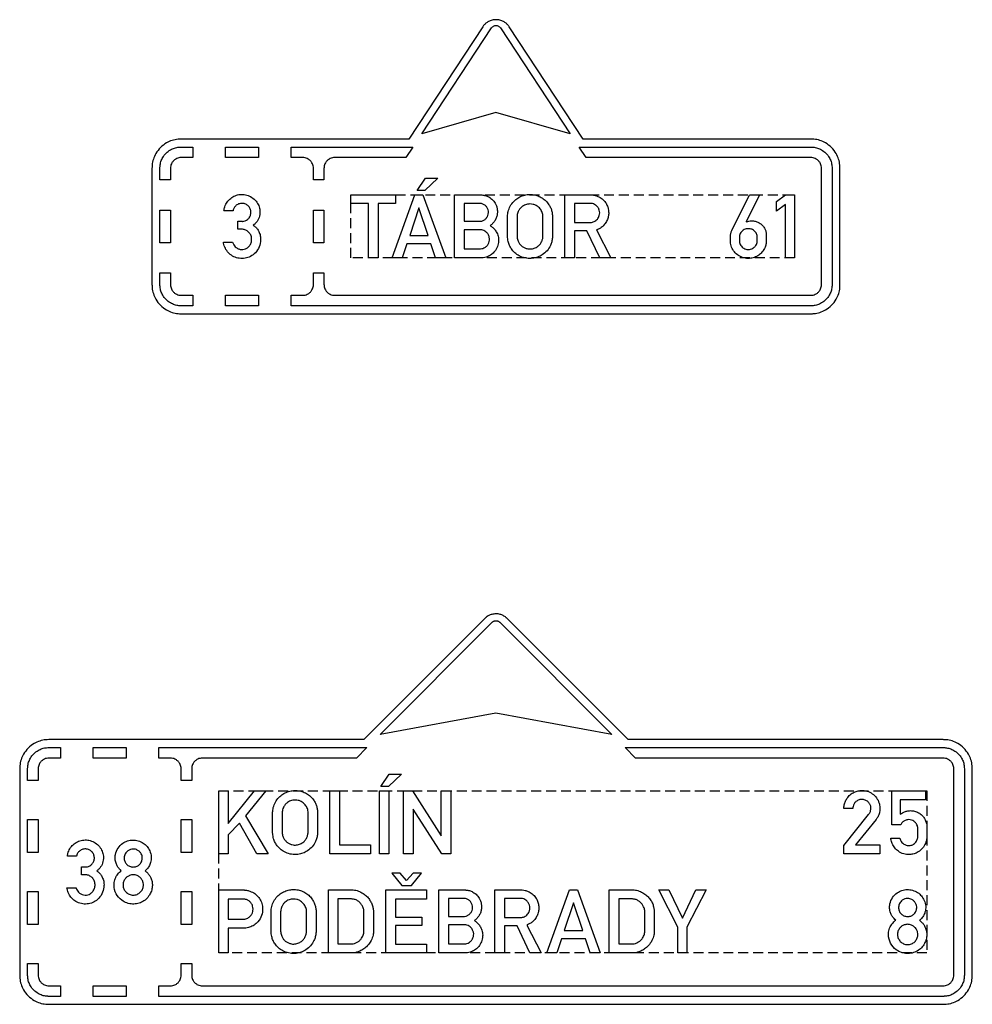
# Model space of a CAD drawing. Header units: millimetres. Extents: x 0 to 9438, y -50 to 1860.
# Tile 3 of 4: x 4022 to 5822, y 0 to 1860. Entities that reach past the tile are written whole.
import ezdxf

# ---------------------------------------------------------------- set-up
doc = ezdxf.new("R2010")
doc.units = ezdxf.units.MM
doc.header["$LTSCALE"] = 5
doc.linetypes.add('ČÁRKOVANÁX2', pattern=[1.5, 1, -0.5])
doc.layers.add('Značka', color=7, linetype='Continuous')

msp = doc.modelspace()

# ---------------------------------------------------------------- linework, layer by layer
at = {"layer": 'Značka', "color": 5}
for points in [[(5086.8, 1634.6), (4946.9, 1846.7), (4946, 1847.9), (4945.1, 1849, 0.052617), (4941, 1853.3, 0.052759), (4936, 1856.6, 0.065574), (4929.2, 1859.3, 0.065817), (4921.8, 1860.1, 0.06551), (4914.5, 1859.3, 0.063858), (4907.6, 1856.6, 0.052748), (4902.6, 1853.3, 0.057584), (4898.5, 1849), (4897.6, 1847.9), (4896.8, 1846.7), (4756.8, 1634.6), (4326.8, 1634.6), (4323.9, 1634.5), (4321.1, 1634.3, 0.055727), (4309.8, 1632, 0.056165), (4299.3, 1627.2, 0.069678), (4287.9, 1618.6, 0.06835), (4279.2, 1607.1, 0.056431), (4274.4, 1596.6, 0.061123), (4272.1, 1585.3, 0.012207), (4271.9, 1582.5, 0.004076), (4271.8, 1579.6), (4271.8, 1359.6, 0.003577), (4271.9, 1356.7, 0.010719), (4272.1, 1353.8, 0.055713), (4274.4, 1342.6, 0.056162), (4279.2, 1332.1, 0.069692), (4287.8, 1320.6, 0.06836), (4299.3, 1312, 0.056432), (4309.8, 1307.1, 0.061123), (4321.1, 1304.9), (4323.9, 1304.7), (4326.8, 1304.6), (5516.8, 1304.6, 0.003566), (5519.7, 1304.7, 0.010734), (5522.6, 1304.9, 0.055714), (5533.8, 1307.2, 0.056164), (5544.3, 1312, 0.069681), (5555.8, 1320.6, 0.068355), (5564.4, 1332.1, 0.056425), (5569.3, 1342.6, 0.061123), (5571.5, 1353.8), (5571.7, 1356.7), (5571.8, 1359.6), (5571.8, 1579.6), (5571.7, 1582.5), (5571.5, 1585.3, 0.055715), (5569.2, 1596.6, 0.056154), (5564.4, 1607.1, 0.069698), (5555.8, 1618.5, 0.068354), (5544.3, 1627.2, 0.056435), (5533.8, 1632.1, 0.061132), (5522.6, 1634.3, 0.012223), (5519.7, 1634.5, 0.004076), (5516.8, 1634.6), (5086.8, 1634.6)], [(4781.4, 1644.6), (4913.5, 1844.7), (4913.8, 1845.1), (4914.1, 1845.5, -0.052676), (4915.4, 1846.9, -0.05277), (4917.1, 1848, -0.065562), (4919.4, 1848.9, -0.065783), (4921.8, 1849.2, -0.065493), (4924.3, 1848.9, -0.063886), (4926.6, 1848, -0.052742), (4928.2, 1846.9, -0.05767), (4929.6, 1845.5), (4929.9, 1845.1), (4930.2, 1844.7), (5062.2, 1644.6), (4921.8, 1684.6), (4781.4, 1644.6)], [(4286.8, 1557.6), (4286.8, 1579.6, -0.003576), (4286.9, 1581.7, -0.010724), (4287, 1583.8, -0.055715), (4288.7, 1592, -0.056162), (4292.2, 1599.6, -0.069687), (4298.5, 1607.9, -0.068365), (4306.8, 1614.2, -0.056427), (4314.5, 1617.7, -0.06113), (4322.6, 1619.4), (4324.7, 1619.5), (4326.8, 1619.6), (4348.8, 1619.6), (4348.8, 1599.6), (4326.8, 1599.6), (4325.8, 1599.6), (4324.7, 1599.5, 0.0557), (4320.6, 1598.6, 0.056168), (4316.8, 1596.9, 0.069682), (4312.7, 1593.8, 0.068361), (4309.5, 1589.6, 0.056447), (4307.7, 1585.8, 0.061127), (4306.9, 1581.7, 0.012175), (4306.9, 1580.6, 0.004058), (4306.8, 1579.6), (4306.8, 1557.6), (4286.8, 1557.6)], [(4596.8, 1381.6), (4596.8, 1359.6, 0.003561), (4596.9, 1358.5, 0.010788), (4596.9, 1357.5, 0.055724), (4597.8, 1353.4, 0.056152), (4599.5, 1349.6, 0.069682), (4602.6, 1345.4, 0.068364), (4606.8, 1342.3, 0.056441), (4610.6, 1340.5, 0.061116), (4614.7, 1339.7), (4615.8, 1339.6), (4616.8, 1339.6), (5516.8, 1339.6, 0.0035), (5517.9, 1339.6, 0.010684), (5518.9, 1339.7, 0.055701), (5523, 1340.5, 0.056189), (5526.8, 1342.3, 0.069715), (5531, 1345.4, 0.068373), (5534.1, 1349.6, 0.056415), (5535.9, 1353.4, 0.061143), (5536.7, 1357.5), (5536.8, 1358.5), (5536.8, 1359.6), (5536.8, 1579.6), (5536.8, 1580.6), (5536.7, 1581.7, 0.055701), (5535.9, 1585.8, 0.056165), (5534.1, 1589.6, 0.069696), (5531, 1593.8, 0.068379), (5526.8, 1596.9, 0.056417), (5523, 1598.7, 0.061084), (5518.9, 1599.5, 0.012146), (5517.9, 1599.6, 0.004087), (5516.8, 1599.6), (5091.9, 1599.6), (5078.7, 1619.6), (5516.8, 1619.6, -0.003619), (5518.9, 1619.5, -0.01068), (5521, 1619.4, -0.055729), (5529.2, 1617.7, -0.056171), (5536.8, 1614.2, -0.0697), (5545.1, 1607.9, -0.068346), (5551.5, 1599.6, -0.056415), (5555, 1592, -0.061129), (5556.6, 1583.8), (5556.7, 1581.7), (5556.8, 1579.6), (5556.8, 1359.6), (5556.7, 1357.5), (5556.6, 1355.4, -0.055728), (5554.9, 1347.2, -0.056155), (5551.5, 1339.6, -0.069682), (5545.2, 1331.3, -0.068355), (5536.8, 1325, -0.056435), (5529.2, 1321.4, -0.061124), (5521, 1319.8, -0.012167), (5518.9, 1319.7, -0.004058), (5516.8, 1319.6), (4534.8, 1319.6), (4534.8, 1339.6), (4556.8, 1339.6), (4557.9, 1339.6), (4558.9, 1339.7, 0.055701), (4563, 1340.5, 0.056177), (4566.8, 1342.3, 0.069715), (4571, 1345.4, 0.068354), (4574.1, 1349.6, 0.056415), (4575.9, 1353.4, 0.061129), (4576.7, 1357.5, 0.012191), (4576.8, 1358.5, 0.004085), (4576.8, 1359.6), (4576.8, 1381.6), (4596.8, 1381.6)], [(4576.8, 1557.6), (4576.8, 1579.6), (4576.8, 1580.6, 0.010785), (4576.7, 1581.7, 0.055729), (4575.9, 1585.8, 0.056152), (4574.1, 1589.6, 0.069696), (4571, 1593.8, 0.068379), (4566.8, 1596.9, 0.056422), (4563, 1598.7, 0.061088), (4558.9, 1599.5), (4557.9, 1599.6), (4556.8, 1599.6), (4534.8, 1599.6), (4534.8, 1619.6), (4757.1, 1619.6), (4764.9, 1619.6), (4751.7, 1599.6), (4743.9, 1599.6), (4616.8, 1599.6), (4615.8, 1599.6), (4614.7, 1599.5, 0.055701), (4610.6, 1598.6, 0.056171), (4606.8, 1596.9, 0.06969), (4602.7, 1593.8, 0.068361), (4599.5, 1589.6, 0.056427), (4597.7, 1585.8, 0.061135), (4596.9, 1581.7, 0.012204), (4596.9, 1580.6, 0.004029), (4596.8, 1579.6), (4596.8, 1557.6), (4576.8, 1557.6)], [(4424.1, 1439.9), (4424.6, 1438.5), (4425.1, 1437.1, 0.06697), (4427.5, 1433, 0.067329), (4430.9, 1429.7, 0.079617), (4435.7, 1427, 0.083505), (4441.1, 1425.9, 0.078743), (4446.2, 1426.4, 0.077345), (4450.9, 1428.5, 0.094872), (4455.9, 1432.8, 0.087401), (4459, 1438.7, 0.097391), (4460.1, 1446.2, 0.104443), (4458.3, 1453.4, 0.094863), (4454.4, 1458.9, 0.095657), (4448.9, 1462.7, 0.045634), (4446, 1463.7, 0.043335), (4443, 1464.2), (4442.3, 1464.2), (4441.6, 1464.3), (4434.3, 1464.3), (4434.3, 1479.2), (4441.9, 1479.2), (4442.6, 1479.1), (4443.2, 1479.1, 0.08947), (4447.9, 1480.1, 0.07818), (4452.1, 1482.6, 0.098553), (4456.4, 1487.4, 0.099789), (4458.5, 1493.4, 0.096866), (4458.4, 1499.6, 0.098691), (4456, 1505.4, 0.100551), (4451.7, 1510, 0.097621), (4445.9, 1512.6, 0.105995), (4438.9, 1512.9, 0.10897), (4432.4, 1510.4, 0.096323), (4427.9, 1506.2, 0.100266), (4425.3, 1500.7), (4425.1, 1500), (4425, 1499.3), (4407.8, 1499.3, -0.004903), (4408.2, 1501.9, -0.014635), (4408.8, 1504.5, -0.070916), (4412.5, 1513.5, -0.076587), (4418.7, 1521, -0.07897), (4426.7, 1526.6, -0.076368), (4436, 1529.6, -0.077794), (4446.1, 1529.8, -0.077976), (4455.8, 1527, -0.080996), (4464.7, 1521.3, -0.080997), (4471.3, 1513.1, -0.076298), (4475, 1504.3, -0.079822), (4475.8, 1494.8, -0.092079), (4473.2, 1483.9, -0.105086), (4466.9, 1475, -0.020545), (4465.1, 1473.3), (4463.1, 1471.7), (4464.9, 1470.4), (4466.7, 1469, -0.058048), (4471.2, 1464.1, -0.058911), (4474.4, 1458.2, -0.074884), (4476.8, 1449.8, -0.064102), (4476.7, 1440.9, -0.089412), (4472.9, 1428.1, -0.101888), (4464.8, 1417.7, -0.087346), (4455.6, 1411.8, -0.080979), (4444.9, 1409.2, -0.079655), (4434.1, 1409.8, -0.08266), (4424, 1413.7, -0.076837), (4416.1, 1419.9, -0.076595), (4410.4, 1428.2, -0.041107), (4408.4, 1433, -0.040368), (4407.2, 1438.1), (4407.1, 1439), (4407, 1439.9), (4424.1, 1439.9)], [(4843.7, 1410.1), (4843.7, 1529.1), (4892.6, 1529.1), (4893.9, 1529.1), (4895.1, 1529, -0.053531), (4901.8, 1527.8, -0.058856), (4908.1, 1525.2, -0.084101), (4915.9, 1519.2, -0.083988), (4921.4, 1511.1, -0.052906), (4923.5, 1505.4, -0.048085), (4924.4, 1499.3, -0.04769), (4924.3, 1493.2, -0.051682), (4922.9, 1487.2, -0.05781), (4920.1, 1481, -0.056918), (4916, 1475.6, -0.018995), (4914.5, 1474.1, -0.019168), (4912.8, 1472.6), (4911.9, 1471.9), (4911, 1471.2), (4912.2, 1470.3), (4913.4, 1469.4, -0.045549), (4918.4, 1464.9, -0.053974), (4922.3, 1459.5, -0.077441), (4925.8, 1450.9, -0.076327), (4926.6, 1441.7, -0.084932), (4924.5, 1431.4, -0.082719), (4919.2, 1422.3, -0.067283), (4913.1, 1416.4, -0.067545), (4905.7, 1412.4, -0.04547), (4900.5, 1410.7, -0.048794), (4895.1, 1410.1), (4894.1, 1410.1), (4893.1, 1410.1), (4843.7, 1410.1)], [(4943.5, 1488.7, -0.001495), (4943.6, 1489.7, -0.004459), (4943.6, 1490.6, -0.030671), (4944.3, 1495.6, -0.031059), (4945.6, 1500.5, -0.066295), (4950.1, 1510.3, -0.068472), (4957.2, 1518.6, -0.061848), (4964.9, 1524.4, -0.059927), (4973.8, 1528.1, -0.057355), (4983, 1529.9, -0.057591), (4992.3, 1529.5, -0.056914), (5001.2, 1527.3, -0.057496), (5009.4, 1523, -0.055384), (5016.3, 1517.5, -0.053459), (5021.9, 1510.5, -0.043017), (5025.2, 1504.5, -0.048844), (5027.3, 1498, -0.022706), (5028, 1494.5, -0.012948), (5028.4, 1490.9), (5028.5, 1490.4), (5028.5, 1489.8), (5028.5, 1449.9), (5028.4, 1449, -0.002834), (5028.4, 1448.1, -0.035775), (5027.1, 1440.7, -0.04784), (5024.6, 1433.6, -0.078801), (5018.2, 1423.7, -0.073099), (5009.2, 1416, -0.060122), (5000.5, 1411.6, -0.059841), (4991.1, 1409.4, -0.071114), (4979.4, 1409.4, -0.07419), (4968.2, 1412.8, -0.066042), (4959.4, 1418.2, -0.061703), (4952.3, 1425.6, -0.047092), (4948.1, 1432, -0.053877), (4945.4, 1439, -0.03023), (4944.3, 1443.6, -0.017675), (4943.7, 1448.4), (4943.6, 1449.4), (4943.5, 1450.5), (4943.5, 1488.7)], [(5051.8, 1410.1), (5051.8, 1529.1), (5101.9, 1529.1), (5102.6, 1529.1), (5103.4, 1529.1, -0.052872), (5109, 1528.3, -0.045276), (5114.3, 1526.3, -0.068749), (5122.3, 1521.6, -0.074119), (5128.6, 1514.8, -0.062841), (5132.3, 1508.1, -0.059657), (5134.3, 1500.6, -0.055147), (5134.7, 1493.4, -0.055178), (5133.5, 1486.3, -0.062318), (5130.5, 1478.7, -0.063031), (5125.7, 1472, -0.052742), (5120.8, 1467.5, -0.055196), (5115, 1464.2, -0.01144), (5113.4, 1463.5, -0.003872), (5111.8, 1462.9), (5139.1, 1410.1), (5117.7, 1410.1), (5093.4, 1461.1), (5069.9, 1461.1), (5069.9, 1410.1), (5051.8, 1410.1)], [(5420, 1529.1), (5394.5, 1478.2), (5395.9, 1478.7, -0.009099), (5397.4, 1479.1, -0.039147), (5402, 1480.1, -0.045951), (5406.8, 1480.2, -0.066119), (5413.3, 1479, -0.062036), (5419.3, 1476.2, -0.06447), (5424.8, 1472, -0.067457), (5429, 1466.6, -0.060661), (5431.5, 1461, -0.06298), (5432.6, 1455.1), (5432.6, 1454.4), (5432.6, 1453.7), (5432.6, 1442.2), (5432.6, 1441.4), (5432.6, 1440.6, -0.057589), (5431.5, 1433.9, -0.056105), (5429, 1427.6, -0.065547), (5424.4, 1420.8, -0.061136), (5418.3, 1415.4, -0.069323), (5410, 1411, -0.074497), (5400.8, 1409.1, -0.086611), (5389.9, 1410.1, -0.085327), (5380, 1414.6, -0.080116), (5372.3, 1421.5, -0.076171), (5367, 1430.4, -0.044496), (5365.3, 1435.5, -0.055015), (5364.6, 1440.8), (5364.6, 1441.5), (5364.6, 1442.3), (5364.6, 1450.2), (5364.6, 1450.9), (5364.7, 1451.5, -0.015237), (5365.1, 1454.2, -0.023903), (5365.6, 1456.9, -0.024157), (5366.4, 1459.3, -0.019843), (5367.3, 1461.7), (5367.7, 1462.5), (5368.1, 1463.3), (5400.8, 1529.1), (5420, 1529.1)], [(4861.9, 1513.1), (4861.9, 1479.2), (4890.4, 1479.2), (4891.5, 1479.2), (4892.6, 1479.2, 0.091642), (4897.7, 1480.6, 0.080737), (4902.1, 1483.8, 0.081317), (4905.5, 1488, 0.086089), (4907.3, 1493, 0.087461), (4907.5, 1498.5, 0.085845), (4905.8, 1503.7, 0.081943), (4902.7, 1508, 0.078621), (4898.5, 1511.2, 0.046692), (4895.8, 1512.4, 0.053987), (4893, 1513), (4892.4, 1513.1), (4891.8, 1513.1), (4861.9, 1513.1)], [(4961.6, 1488.6), (4961.6, 1450.5), (4961.7, 1449.8, 0.005158), (4961.8, 1449.1, 0.037586), (4962.4, 1445.3, 0.041671), (4963.6, 1441.7, 0.062888), (4966.4, 1436.8, 0.060151), (4970.3, 1432.7, 0.059439), (4974.9, 1429.6, 0.064357), (4980.1, 1427.6, 0.050565), (4984.3, 1427, 0.044565), (4988.7, 1427.2, 0.073929), (4996, 1429.1, 0.085007), (5002.3, 1433.2, 0.073654), (5006.5, 1438.1, 0.063589), (5009.3, 1444, 0.033218), (5010.1, 1446.9, 0.042662), (5010.5, 1449.9), (5010.5, 1450.3), (5010.5, 1450.6), (5010.5, 1488.5), (5010.5, 1489.2, 0.008318), (5010.5, 1489.9, 0.062616), (5009.8, 1494, 0.048324), (5008.2, 1498, 0.076915), (5003.8, 1504.4, 0.083789), (4997.7, 1509, 0.069874), (4992, 1511.3, 0.06666), (4985.9, 1512, 0.088513), (4977.4, 1510.5, 0.098118), (4970.1, 1506.2, 0.062853), (4966.5, 1502.2, 0.051401), (4963.8, 1497.6, 0.039541), (4962.4, 1493.8, 0.05077), (4961.7, 1489.9, 0.0072), (4961.7, 1489.3, 0.002394), (4961.6, 1488.6)], [(5069.9, 1513.1), (5069.9, 1477), (5099.1, 1477), (5099.9, 1477), (5100.6, 1477, 0.040749), (5103.9, 1477.6, 0.049395), (5107.1, 1478.6, 0.110781), (5113.3, 1483.2, 0.11477), (5117, 1490, 0.085168), (5117.8, 1495.3, 0.080063), (5116.9, 1500.5, 0.084089), (5114.3, 1505.7, 0.081233), (5110.1, 1509.8, 0.067075), (5106.1, 1512.1, 0.082093), (5101.8, 1513), (5101.2, 1513), (5100.7, 1513.1), (5069.9, 1513.1)], [(4861.9, 1463.3), (4861.9, 1427.2), (4890.5, 1427.2), (4891.6, 1427.3), (4892.7, 1427.3, 0.058714), (4896.9, 1428.1, 0.063118), (4900.9, 1429.9, 0.084053), (4905.3, 1433.5, 0.085739), (4908.3, 1438.4, 0.082242), (4909.6, 1443.7, 0.080975), (4909.2, 1449.1, 0.088854), (4906.9, 1454.8, 0.084247), (4902.8, 1459.4, 0.065605), (4899.1, 1461.8, 0.080422), (4894.9, 1463.1), (4893.7, 1463.2), (4892.5, 1463.3), (4861.9, 1463.3)], [(5381.6, 1449.3), (5381.6, 1442.2), (5381.6, 1441.6), (5381.7, 1441.1, 0.04612), (5382.7, 1437.1, 0.065944), (5384.5, 1433.5, 0.065639), (5386.9, 1430.6, 0.058905), (5389.9, 1428.4, 0.06724), (5393.9, 1426.6, 0.06938), (5398.3, 1426, 0.072196), (5403, 1426.6, 0.068732), (5407.3, 1428.4, 0.044881), (5409.7, 1430.1, 0.047755), (5411.8, 1432.2, 0.063443), (5413.9, 1435.4, 0.065639), (5415.2, 1439.1), (5415.4, 1440.7), (5415.6, 1442.2), (5415.6, 1449.1), (5415.5, 1450), (5415.4, 1450.8, 0.05129), (5414.6, 1454.2, 0.055573), (5413.1, 1457.3, 0.075007), (5410.2, 1460.9, 0.07239), (5406.3, 1463.5, 0.044093), (5403.7, 1464.6, 0.04369), (5401, 1465.2, 0.018422), (5399.8, 1465.3, 0.017825), (5398.6, 1465.3, 0.057587), (5394.7, 1464.9, 0.060841), (5391, 1463.6, 0.069279), (5387.3, 1461.2, 0.070566), (5384.5, 1457.9, 0.064042), (5382.6, 1454.3, 0.060748), (5381.7, 1450.4), (5381.6, 1449.8), (5381.6, 1449.3)], [(4306.8, 1381.6), (4306.8, 1359.6), (4306.9, 1358.5, 0.010701), (4306.9, 1357.5, 0.055709), (4307.8, 1353.4, 0.056165), (4309.5, 1349.6, 0.069687), (4312.6, 1345.4, 0.06836), (4316.8, 1342.3, 0.056441), (4320.6, 1340.5, 0.061114), (4324.7, 1339.7), (4325.8, 1339.6), (4326.8, 1339.6), (4348.8, 1339.6), (4348.8, 1319.6), (4326.8, 1319.6), (4324.7, 1319.7), (4322.6, 1319.8, -0.055712), (4314.5, 1321.5, -0.05617), (4306.8, 1325, -0.069691), (4298.5, 1331.3, -0.068353), (4292.2, 1339.6, -0.056432), (4288.7, 1347.2, -0.061122), (4287, 1355.4, -0.01221), (4286.9, 1357.5, -0.004073), (4286.8, 1359.6), (4286.8, 1381.6), (4306.8, 1381.6)], [(5766.8, 0, 0.003574), (5769.7, 0.1, 0.010726), (5772.6, 0.3, 0.055712), (5783.8, 2.6, 0.056161), (5794.3, 7.4, 0.069686), (5805.8, 16, 0.068355), (5814.4, 27.5, 0.056427), (5819.3, 38, 0.061123), (5821.5, 49.3), (5821.7, 52.1), (5821.8, 55), (5821.8, 445), (5821.7, 447.9), (5821.5, 450.7, 0.055716), (5819.2, 462, 0.056154), (5814.4, 472.5, 0.069693), (5805.8, 483.9, 0.068344), (5794.3, 492.6, 0.05642), (5783.8, 497.5, 0.061127), (5772.6, 499.7, 0.012202), (5769.7, 499.9, 0.004074), (5766.8, 500), (5171.8, 500), (4943, 728.8), (4941.9, 729.9, 0.010672), (4940.7, 730.9, 0.055706), (4935.5, 734.3, 0.056168), (4929.6, 736.6, 0.069693), (4921.8, 737.6, 0.068355), (4914, 736.6, 0.05643), (4908.1, 734.4, 0.061112), (4902.9, 730.9, 0.01219), (4901.7, 729.9, 0.0041), (4900.6, 728.8), (4671.8, 500), (4076.8, 500), (4073.9, 499.9), (4071.1, 499.7, 0.055711), (4059.8, 497.4, 0.056159), (4049.3, 492.6, 0.069689), (4037.9, 484, 0.068358), (4029.2, 472.5, 0.056426), (4024.4, 462, 0.061121), (4022.1, 450.7, 0.012202), (4021.9, 447.9, 0.004069), (4021.8, 445), (4021.8, 55, 0.003577), (4021.9, 52.1, 0.010727), (4022.1, 49.3, 0.055715), (4024.4, 38, 0.056166), (4029.2, 27.5, 0.06969), (4037.8, 16.1, 0.068356), (4049.3, 7.4, 0.056429), (4059.8, 2.5, 0.061122), (4071.1, 0.3, 0.012202), (4073.9, 0.1, 0.004067), (4076.8, 0), (5099.7, 0), (5766.8, 0)], [(4703, 510), (4914.7, 721.7), (4915.1, 722.1), (4915.5, 722.4, -0.055732), (4917.3, 723.6, -0.056141), (4919.2, 724.3, -0.069699), (4921.8, 724.7, -0.068334), (4924.4, 724.3, -0.056418), (4926.4, 723.6, -0.061106), (4928.1, 722.4), (4928.5, 722.1), (4928.9, 721.7), (5140.6, 510), (4921.8, 550), (4703, 510)], [(4036.8, 423), (4036.8, 445, -0.003577), (4036.9, 447.1, -0.010726), (4037, 449.2, -0.055713), (4038.7, 457.4, -0.056164), (4042.2, 465, -0.069688), (4048.5, 473.3, -0.068355), (4056.8, 479.6, -0.056435), (4064.5, 483.2, -0.061122), (4072.6, 484.8), (4074.7, 484.9), (4076.8, 485), (4098.8, 485), (4098.8, 465), (4076.8, 465), (4075.8, 465), (4074.7, 464.9, 0.055698), (4070.6, 464.1, 0.056169), (4066.8, 462.3, 0.069685), (4062.7, 459.2, 0.068356), (4059.5, 455, 0.056428), (4057.7, 451.2, 0.061123), (4056.9, 447.1, 0.012201), (4056.9, 446, 0.004068), (4056.8, 445), (4056.8, 423), (4036.8, 423)], [(4346.8, 77), (4346.8, 55), (4346.9, 54), (4346.9, 52.9, 0.055713), (4347.8, 48.8, 0.056162), (4349.5, 45, 0.069685), (4352.6, 40.8, 0.068353), (4356.8, 37.7, 0.05643), (4360.6, 35.9, 0.061123), (4364.7, 35.1, 0.012201), (4365.8, 35, 0.004072), (4366.8, 35), (5099.7, 35), (5766.8, 35, 0.003562), (5767.9, 35, 0.010728), (5768.9, 35.1, 0.055717), (5773, 35.9, 0.056171), (5776.8, 37.7, 0.069674), (5781, 40.8, 0.068355), (5784.1, 45, 0.056414), (5785.9, 48.8, 0.061144), (5786.7, 52.9), (5786.8, 54), (5786.8, 55), (5786.8, 445), (5786.8, 446), (5786.7, 447.1, 0.0557), (5785.9, 451.2, 0.056171), (5784.1, 455, 0.069682), (5781, 459.2, 0.068339), (5776.8, 462.3, 0.056429), (5773, 464.1, 0.061113), (5768.9, 464.9, 0.012146), (5767.9, 465), (5766.8, 465), (5185.6, 465), (5165.6, 485), (5766.8, 485, -0.003588), (5768.9, 484.9, -0.010709), (5771, 484.8, -0.055715), (5779.2, 483.1, -0.056171), (5786.8, 479.6, -0.069691), (5795.1, 473.3, -0.068345), (5801.5, 465, -0.056415), (5805, 457.4, -0.061115), (5806.6, 449.2), (5806.7, 447.1), (5806.8, 445), (5806.8, 55), (5806.7, 52.9), (5806.6, 50.8, -0.055698), (5804.9, 42.6, -0.056169), (5801.5, 35, -0.069684), (5795.2, 26.7, -0.068355), (5786.8, 20.4, -0.056427), (5779.2, 16.8, -0.061124), (5771, 15.2, -0.012204), (5768.9, 15.1, -0.004067), (5766.8, 15), (5099.7, 15), (4284.8, 15), (4284.8, 35), (4306.8, 35, 0.003567), (4307.9, 35, 0.010724), (4308.9, 35.1, 0.055714), (4313, 35.9, 0.056163), (4316.8, 37.7, 0.069688), (4321, 40.8, 0.068354), (4324.1, 45, 0.056421), (4325.9, 48.8, 0.061123), (4326.7, 52.9), (4326.8, 54), (4326.8, 55), (4326.8, 77), (4346.8, 77)], [(4326.8, 423), (4326.8, 445, 0.00359), (4326.8, 446, 0.010705), (4326.7, 447.1, 0.055714), (4325.9, 451.2, 0.056171), (4324.1, 455, 0.069691), (4321, 459.2, 0.068345), (4316.8, 462.3, 0.056441), (4313, 464.1, 0.061115), (4308.9, 464.9), (4307.9, 465), (4306.8, 465), (4284.8, 465), (4284.8, 485), (4678, 485), (4658, 465), (4366.8, 465), (4365.8, 465), (4364.7, 464.9, 0.0557), (4360.6, 464.1, 0.056168), (4356.8, 462.3, 0.069682), (4352.7, 459.2, 0.06835), (4349.5, 455, 0.056428), (4347.7, 451.2, 0.061123), (4346.9, 447.1, 0.012165), (4346.9, 446, 0.004057), (4346.8, 445), (4346.8, 423), (4326.8, 423)], [(4499.7, 362.6), (4499.8, 363.6), (4499.9, 364.5, -0.030684), (4500.5, 369.5, -0.031073), (4501.8, 374.4, -0.066298), (4506.4, 384.2, -0.068482), (4513.4, 392.5, -0.061859), (4521.1, 398.3, -0.059932), (4530, 402, -0.057345), (4539.2, 403.8, -0.057578), (4548.5, 403.4, -0.056914), (4557.4, 401.2, -0.057502), (4565.6, 397, -0.055376), (4572.5, 391.4, -0.053459), (4578.1, 384.4, -0.043019), (4581.4, 378.4, -0.048857), (4583.5, 371.9, -0.022703), (4584.2, 368.4, -0.012947), (4584.6, 364.8), (4584.7, 364.3), (4584.8, 363.7), (4584.8, 323.8), (4584.7, 322.9), (4584.6, 322, -0.035767), (4583.3, 314.6, -0.047843), (4580.8, 307.5, -0.078792), (4574.5, 297.6, -0.0731), (4565.4, 289.9, -0.060116), (4556.8, 285.5, -0.059844), (4547.4, 283.3, -0.071111), (4535.7, 283.4, -0.074183), (4524.5, 286.8, -0.066038), (4515.7, 292.1, -0.061695), (4508.5, 299.5, -0.047085), (4504.3, 305.9, -0.053876), (4501.6, 312.9, -0.030222), (4500.5, 317.5, -0.01768), (4499.9, 322.3), (4499.8, 323.4), (4499.7, 324.4), (4499.7, 362.6)], [(5579.2, 284), (5579.2, 299.9), (5625.7, 358.5), (5626.4, 359.3), (5627.1, 360.2, 0.082988), (5629.6, 365.5, 0.094393), (5630.2, 371.4, 0.092157), (5628.9, 376.6, 0.084022), (5625.9, 381.2, 0.098122), (5620.7, 385.3, 0.106048), (5614.3, 387, 0.106169), (5607.8, 386.2, 0.099953), (5602, 382.9, 0.083717), (5598.5, 378.7, 0.091671), (5596.6, 373.8), (5596.3, 371.9), (5596.1, 370.1), (5579.2, 370.1), (5579.2, 371.7), (5579.3, 373.3, -0.059443), (5580.7, 380.4, -0.058217), (5583.8, 387.1, -0.072147), (5589.4, 394.4, -0.07223), (5596.9, 399.8, -0.061482), (5604.1, 402.8, -0.059943), (5611.8, 403.9, -0.08306), (5622.8, 402.6, -0.087052), (5632.8, 397.8, -0.087772), (5640.8, 390.1, -0.087803), (5645.7, 380.2, -0.068495), (5647.2, 371.7, -0.06242), (5646.5, 363.1, -0.050707), (5644.6, 356.7, -0.061828), (5641.4, 351), (5640.7, 350.1), (5640.1, 349.2), (5601.4, 301), (5647.1, 301), (5647.1, 284), (5579.2, 284)], [(5685.1, 313.7), (5685.3, 312.9), (5685.5, 312.2, 0.061326), (5687.5, 307.8, 0.076076), (5690.5, 304.2, 0.081233), (5694.4, 301.6, 0.074022), (5698.9, 300.2, 0.102538), (5706, 300.4, 0.116979), (5712.3, 303.5, 0.072331), (5715.2, 306.5, 0.058817), (5717.3, 310.1, 0.043813), (5718.3, 313.1, 0.050817), (5718.8, 316.2), (5718.8, 317.1), (5718.8, 317.9), (5718.8, 332.3), (5718.7, 334), (5718.5, 335.7, 0.068342), (5717.2, 339.1, 0.054022), (5715.2, 342.2, 0.06925), (5711.5, 345.8, 0.08055), (5707, 348, 0.097814), (5701.1, 348.9, 0.091136), (5695.1, 347.4, 0.085483), (5690.4, 344.6, 0.103664), (5687.1, 340.3), (5686.8, 339.8), (5686.6, 339.2), (5669.9, 339.2), (5669.9, 403), (5733.6, 403), (5733.6, 386), (5685.8, 386), (5685.8, 359.3), (5687.8, 360.6), (5689.8, 361.8, -0.051729), (5695.4, 364.3, -0.052706), (5701.4, 365.6, -0.065797), (5709.1, 365.6, -0.065554), (5716.5, 363.6, -0.069378), (5723.6, 359.7, -0.071362), (5729.3, 354, -0.059639), (5732.9, 348.2, -0.053784), (5735.1, 341.6), (5735.6, 339), (5735.8, 336.3), (5735.8, 335.9), (5735.8, 335.6), (5735.8, 316.5), (5735.8, 315.6), (5735.8, 314.8, -0.045331), (5735, 309.3, -0.043685), (5733.3, 304.1, -0.080877), (5727.7, 294.9, -0.08453), (5719.5, 287.9, -0.069813), (5711.8, 284.3, -0.06678), (5703.4, 283, -0.084626), (5692.2, 284.3, -0.088727), (5682.1, 289.2, -0.074198), (5675.3, 295.5, -0.070964), (5670.6, 303.5, -0.035744), (5669, 307.7, -0.037157), (5668.1, 312.1), (5668, 312.9), (5667.9, 313.7), (5685.1, 313.7)], [(4517.9, 362.5), (4517.9, 324.4), (4517.9, 323.7), (4518, 323, 0.037599), (4518.6, 319.2, 0.041691), (4519.9, 315.6, 0.062903), (4522.6, 310.7, 0.060173), (4526.5, 306.6, 0.059418), (4531.1, 303.5, 0.064319), (4536.3, 301.6, 0.050523), (4540.5, 300.9, 0.044572), (4544.9, 301.1, 0.07391), (4552.2, 303, 0.085002), (4558.5, 307.1, 0.073621), (4562.7, 312, 0.063576), (4565.5, 317.9, 0.03321), (4566.3, 320.8, 0.042657), (4566.7, 323.8), (4566.7, 324.2), (4566.7, 324.5), (4566.7, 362.4), (4566.7, 363.1), (4566.7, 363.8, 0.062616), (4566.1, 367.9, 0.048328), (4564.5, 371.9, 0.07691), (4560.1, 378.3, 0.083774), (4553.9, 382.9, 0.069869), (4548.2, 385.2, 0.06667), (4542.1, 385.9, 0.088523), (4533.6, 384.4, 0.098122), (4526.3, 380.1, 0.062848), (4522.7, 376.1, 0.051394), (4520, 371.5, 0.039529), (4518.7, 367.7, 0.05075), (4518, 363.8), (4517.9, 363.2), (4517.9, 362.5)], [(4128.3, 220.3), (4128.8, 218.9, 0.016109), (4129.3, 217.5, 0.066969), (4131.6, 213.5, 0.067346), (4135, 210.1, 0.079619), (4139.9, 207.4, 0.08351), (4145.3, 206.3, 0.078726), (4150.4, 206.8, 0.077305), (4155.1, 208.9, 0.094877), (4160, 213.2, 0.087407), (4163.1, 219.1, 0.097389), (4164.3, 226.6, 0.104443), (4162.4, 233.8, 0.094861), (4158.6, 239.3, 0.09566), (4153, 243.1, 0.045586), (4150.2, 244.1, 0.043314), (4147.2, 244.6), (4146.5, 244.6), (4145.8, 244.7), (4138.5, 244.7), (4138.5, 259.6), (4146.1, 259.6), (4146.7, 259.5), (4147.4, 259.5, 0.089514), (4152, 260.5, 0.078181), (4156.2, 263, 0.098562), (4160.5, 267.8, 0.099796), (4162.7, 273.8, 0.096868), (4162.6, 280, 0.098697), (4160.2, 285.8, 0.100562), (4155.8, 290.4, 0.097636), (4150, 293, 0.106012), (4143.1, 293.3, 0.108975), (4136.6, 290.8, 0.096314), (4132.1, 286.6, 0.100254), (4129.5, 281.1, 0.009576), (4129.3, 280.4), (4129.1, 279.8), (4111.9, 279.8, -0.004899), (4112.4, 282.3, -0.014653), (4113, 284.9, -0.070911), (4116.7, 293.9, -0.07659), (4122.9, 301.4, -0.07896), (4130.9, 307, -0.076377), (4140.2, 310, -0.077803), (4150.3, 310.2, -0.077972), (4159.9, 307.4, -0.081009), (4168.8, 301.7, -0.080994), (4175.5, 293.5, -0.076304), (4179.1, 284.7, -0.079819), (4179.9, 275.2, -0.092078), (4177.4, 264.3, -0.105091), (4171.1, 255.4, -0.020585), (4169.2, 253.7, -0.006864), (4167.3, 252.1), (4169.1, 250.8, -0.015058), (4170.8, 249.4, -0.058052), (4175.3, 244.5, -0.0589), (4178.6, 238.6, -0.074884), (4180.9, 230.2, -0.064099), (4180.8, 221.3, -0.089411), (4177.1, 208.5, -0.101883), (4168.9, 198.1, -0.087332), (4159.8, 192.2, -0.080966), (4149.1, 189.6, -0.079651), (4138.3, 190.2, -0.082663), (4128.2, 194.1, -0.076826), (4120.3, 200.3, -0.076584), (4114.6, 208.6, -0.041097), (4112.6, 213.4, -0.040366), (4111.4, 218.5), (4111.2, 219.4), (4111.1, 220.3), (4128.3, 220.3)], [(4213.8, 252.4), (4212.1, 253.9, -0.013588), (4210.6, 255.4, -0.053039), (4206.6, 260.5, -0.056321), (4203.9, 266.4, -0.074006), (4202.2, 274.7, -0.069895), (4202.9, 283.2, -0.098171), (4207.8, 295.1, -0.100619), (4216.8, 304.2, -0.080454), (4225.6, 308.7, -0.075913), (4235.4, 310.3, -0.078228), (4245.8, 309, -0.081327), (4255.2, 304.6, -0.076774), (4262.4, 298.2, -0.074239), (4267.5, 289.9, -0.086922), (4270.4, 278.9, -0.097617), (4269.1, 267.6, -0.06932), (4266, 260.5, -0.065637), (4261.2, 254.5, -0.01101), (4260, 253.3, -0.003672), (4258.7, 252.2, -0.005463), (4260.8, 250.5, -0.01642), (4262.7, 248.8, -0.049537), (4266.7, 244.1, -0.049122), (4269.6, 238.8, -0.057981), (4271.9, 231.9, -0.057677), (4272.5, 224.6, -0.065985), (4271.3, 216.1, -0.061526), (4268, 208.2, -0.069164), (4262.3, 200.2, -0.073508), (4254.5, 194.2, -0.076286), (4245.1, 190.4, -0.072984), (4235, 189.5, -0.078096), (4224.4, 191.4, -0.08033), (4214.9, 196.5, -0.11502), (4204.1, 209, -0.124811), (4200.2, 224.8, -0.083783), (4201.4, 234.9, -0.08315), (4205.7, 243.9, -0.038225), (4208.7, 247.7, -0.030581), (4212.2, 251.1), (4213, 251.7), (4213.8, 252.4)], [(4236.3, 293.3, 0.080316), (4231, 292.5, 0.085962), (4226.2, 290, 0.116247), (4221.2, 284.2, 0.119269), (4219.3, 276.8, 0.107898), (4220.3, 270.2, 0.106442), (4223.9, 264.6, 0.104975), (4229.4, 260.7, 0.100132), (4235.9, 259.4, 0.094738), (4242.1, 260.3, 0.098508), (4247.5, 263.4, 0.106669), (4251.7, 268.9, 0.108978), (4253.4, 275.6, 0.076155), (4253, 280.2, 0.070396), (4251.3, 284.4, 0.07472), (4248.2, 288.5, 0.078342), (4244.1, 291.5, 0.064613), (4240.4, 292.9, 0.06161), (4236.3, 293.3)], [(4236.4, 244.6, 0.045282), (4233, 244.3, 0.04754), (4229.6, 243.4, 0.072359), (4225, 240.9, 0.073228), (4221.2, 237.2, 0.090605), (4218.1, 231.4, 0.092287), (4217.2, 224.8, 0.096896), (4218.6, 218.1, 0.096607), (4222.5, 212.3, 0.105775), (4228.8, 207.9, 0.105686), (4236.3, 206.4, 0.10175), (4243.6, 207.7, 0.102472), (4249.7, 211.8, 0.096591), (4253.8, 217.4, 0.094973), (4255.5, 224.1, 0.08007), (4255.1, 229.8, 0.079527), (4252.9, 235, 0.085882), (4248.9, 240, 0.087512), (4243.5, 243.2, 0.051593), (4240, 244.3, 0.047106), (4236.4, 244.6)], [(4397.8, 97), (4397.8, 216), (4445.9, 216), (4446.7, 215.9), (4447.4, 215.8, -0.025347), (4453.5, 214.7, -0.04292), (4459.4, 212.8, -0.079586), (4468.1, 207.5, -0.076486), (4474.9, 199.8, -0.076891), (4479.4, 190.7, -0.075742), (4480.9, 180.5, -0.094029), (4478.8, 167.5, -0.098358), (4472, 156.1, -0.07329), (4464.8, 149.7, -0.067693), (4456.2, 145.6, -0.034206), (4451.7, 144.4, -0.037879), (4447.1, 143.8, -0.004948), (4446.4, 143.8), (4445.6, 143.7), (4416, 143.7), (4416, 97), (4397.8, 97)], [(4496.8, 175.6), (4496.8, 176.6), (4496.9, 177.5, -0.030672), (4497.6, 182.5, -0.031076), (4498.9, 187.4, -0.066295), (4503.4, 197.2, -0.068478), (4510.5, 205.5, -0.06186), (4518.2, 211.3, -0.059931), (4527.1, 215, -0.057344), (4536.2, 216.8, -0.057578), (4545.6, 216.4, -0.056911), (4554.5, 214.2, -0.057502), (4562.7, 210, -0.055376), (4569.6, 204.4, -0.053459), (4575.1, 197.4, -0.04302), (4578.4, 191.4, -0.048855), (4580.6, 184.9, -0.022703), (4581.3, 181.4, -0.012946), (4581.7, 177.8), (4581.7, 177.3), (4581.8, 176.7), (4581.8, 136.8), (4581.7, 135.9), (4581.6, 135, -0.035769), (4580.3, 127.6, -0.047843), (4577.9, 120.5, -0.078796), (4571.5, 110.6, -0.073096), (4562.4, 102.9, -0.06012), (4553.8, 98.5, -0.059849), (4544.4, 96.3, -0.07111), (4532.7, 96.4, -0.074187), (4521.5, 99.8, -0.066044), (4512.7, 105.1, -0.061698), (4505.5, 112.5, -0.047085), (4501.4, 118.9, -0.053875), (4498.6, 125.9, -0.030231), (4497.6, 130.5, -0.017692), (4497, 135.3), (4496.9, 136.4), (4496.8, 137.4), (4496.8, 175.6)], [(4605.1, 97), (4605.1, 216), (4649.2, 216, -0.002958), (4650.6, 216, -0.008853), (4652, 216, -0.074827), (4661.7, 214, -0.0641), (4670.7, 209.5, -0.052013), (4677.3, 204.3, -0.052254), (4682.6, 198, -0.046301), (4686.4, 191.4, -0.045161), (4688.9, 184.2, -0.01927), (4689.7, 181, -0.0186), (4690.2, 177.8), (4690.2, 177.1), (4690.3, 176.5), (4690.3, 137.7), (4690.3, 137.2), (4690.3, 136.7, -0.035131), (4689.8, 132.5, -0.027876), (4688.9, 128.4, -0.066996), (4684.3, 117.7, -0.074008), (4676.9, 108.8, -0.055398), (4670.3, 103.6, -0.049339), (4662.6, 99.8, -0.035156), (4657, 98, -0.041157), (4651.3, 97.1, -0.00618), (4650.2, 97.1, -0.002073), (4649.1, 97), (4605.1, 97)], [(4813.7, 97), (4813.7, 216), (4862.6, 216), (4863.8, 216, -0.006987), (4865, 215.9, -0.053516), (4871.8, 214.7, -0.05886), (4878.1, 212.1, -0.084106), (4885.9, 206.2, -0.083995), (4891.3, 198, -0.052898), (4893.5, 192.3, -0.048085), (4894.4, 186.2, -0.047689), (4894.2, 180.1, -0.051703), (4892.9, 174.1, -0.057818), (4890.1, 167.9, -0.056925), (4886, 162.5), (4884.4, 161), (4882.8, 159.5), (4881.9, 158.8), (4881, 158.1), (4882.2, 157.2), (4883.4, 156.4, -0.045544), (4888.3, 151.8, -0.05399), (4892.3, 146.4, -0.07743), (4895.8, 137.8, -0.076334), (4896.6, 128.6, -0.084942), (4894.5, 118.3, -0.082714), (4889.1, 109.2, -0.067284), (4883.1, 103.3, -0.067548), (4875.7, 99.3, -0.045468), (4870.5, 97.6, -0.048769), (4865.1, 97, -0.007079), (4864.1, 97, -0.002371), (4863.1, 97), (4813.7, 97)], [(4919.9, 97), (4919.9, 216), (4970, 216), (4970.7, 216, -0.005436), (4971.4, 216, -0.052874), (4977, 215.2, -0.045254), (4982.4, 213.2, -0.068753), (4990.4, 208.5, -0.074107), (4996.7, 201.7, -0.062852), (5000.4, 195, -0.059657), (5002.4, 187.5, -0.055139), (5002.8, 180.3, -0.055184), (5001.6, 173.2, -0.062302), (4998.6, 165.6, -0.063039), (4993.8, 158.9, -0.052749), (4988.8, 154.4, -0.055197), (4983.1, 151.1), (4981.5, 150.4), (4979.8, 149.8), (5007.2, 97), (4985.8, 97), (4961.5, 148), (4938, 148), (4938, 97), (4919.9, 97)], [(5135.7, 97), (5135.7, 216), (5179.8, 216, -0.002958), (5181.2, 216, -0.008853), (5182.6, 216, -0.074829), (5192.4, 214, -0.064097), (5201.3, 209.5, -0.052004), (5207.9, 204.3, -0.052232), (5213.3, 198, -0.046301), (5217.1, 191.4, -0.045146), (5219.6, 184.2), (5220.3, 181), (5220.8, 177.8), (5220.9, 177.1), (5220.9, 176.5), (5220.9, 137.7), (5220.9, 137.2), (5220.9, 136.7, -0.035131), (5220.5, 132.5, -0.02789), (5219.5, 128.4, -0.067001), (5214.9, 117.7, -0.074004), (5207.6, 108.8, -0.055393), (5200.9, 103.6, -0.049339), (5193.3, 99.8, -0.035147), (5187.7, 98, -0.041157), (5181.9, 97.1, -0.00618), (5180.8, 97.1), (5179.7, 97), (5135.7, 97)], [(5677.1, 158.9), (5675.5, 160.4), (5673.9, 161.9, -0.053041), (5669.9, 167, -0.056314), (5667.2, 172.9, -0.074003), (5665.5, 181.2, -0.069915), (5666.2, 189.7, -0.098185), (5671.1, 201.6, -0.100625), (5680.1, 210.7, -0.08045), (5688.9, 215.2, -0.075913), (5698.7, 216.8, -0.078228), (5709.1, 215.5, -0.081331), (5718.5, 211.1, -0.076773), (5725.7, 204.7, -0.074229), (5730.8, 196.4, -0.08692), (5733.7, 185.4, -0.097607), (5732.4, 174.1, -0.069318), (5729.3, 167, -0.065646), (5724.5, 161), (5723.3, 159.8), (5722, 158.7), (5724.1, 157), (5726, 155.3, -0.049548), (5730, 150.6, -0.049138), (5732.9, 145.3, -0.057994), (5735.2, 138.4, -0.057693), (5735.8, 131.1, -0.065977), (5734.6, 122.6, -0.06153), (5731.3, 114.7, -0.069173), (5725.6, 106.7, -0.073508), (5717.8, 100.7, -0.07628), (5708.4, 96.9, -0.072985), (5698.3, 96, -0.078097), (5687.7, 97.9, -0.080335), (5678.2, 103, -0.115018), (5667.4, 115.5, -0.124817), (5663.5, 131.3, -0.083779), (5664.7, 141.4, -0.083151), (5669, 150.4, -0.03822), (5672, 154.2, -0.030583), (5675.5, 157.6), (5676.3, 158.2), (5677.1, 158.9)], [(4416, 198.9), (4416, 160.6), (4444.2, 160.6), (4444.8, 160.6, 0.007609), (4445.3, 160.7, 0.06713), (4449.3, 161.4, 0.057717), (4453, 163, 0.071734), (4457.3, 166.3, 0.074481), (4460.4, 170.6, 0.068273), (4462.2, 175.1, 0.065317), (4462.8, 179.9, 0.077203), (4461.9, 185.7, 0.083743), (4459.3, 190.9, 0.0734), (4455.9, 194.6, 0.066082), (4451.5, 197.2, 0.042675), (4448.6, 198.3, 0.049247), (4445.5, 198.9), (4445.1, 198.9), (4444.6, 198.9), (4416, 198.9)], [(4514.9, 175.5), (4514.9, 137.4), (4515, 136.7), (4515, 136, 0.037583), (4515.7, 132.2, 0.041677), (4516.9, 128.6, 0.062892), (4519.7, 123.7, 0.060175), (4523.6, 119.6, 0.05942), (4528.2, 116.5, 0.064329), (4533.3, 114.6, 0.050523), (4537.6, 113.9, 0.044572), (4541.9, 114.1, 0.073908), (4549.3, 116, 0.085008), (4555.6, 120.1, 0.073637), (4559.8, 125, 0.063583), (4562.6, 130.9, 0.033208), (4563.4, 133.8, 0.042658), (4563.8, 136.8), (4563.8, 137.2), (4563.8, 137.5), (4563.8, 175.4), (4563.8, 176.1), (4563.8, 176.8, 0.062614), (4563.1, 180.9, 0.048325), (4561.5, 184.9, 0.076905), (4557.1, 191.3, 0.083773), (4551, 195.9, 0.069869), (4545.3, 198.2, 0.06667), (4539.1, 198.9, 0.088523), (4530.7, 197.4, 0.098123), (4523.4, 193.1, 0.062846), (4519.8, 189.1, 0.051396), (4517.1, 184.5, 0.039527), (4515.7, 180.7, 0.050742), (4515, 176.8), (4515, 176.2), (4514.9, 175.5)], [(4623.2, 199), (4623.2, 114.1), (4647.8, 114.1, 0.003002), (4648.6, 114.1, 0.009066), (4649.5, 114.2, 0.064931), (4654.6, 115, 0.055469), (4659.3, 117.1, 0.060185), (4664.1, 120.5, 0.064215), (4667.9, 124.9, 0.046783), (4670, 128.6, 0.04229), (4671.5, 132.7), (4671.9, 134.6, 0.026468), (4672.2, 136.5), (4672.2, 137.1), (4672.3, 137.7), (4672.3, 175.7), (4672.2, 176.4), (4672.1, 177, 0.038443), (4671.4, 180.6, 0.03791), (4670.2, 184.1, 0.064348), (4667, 189.5, 0.066862), (4662.6, 194, 0.06913), (4657.3, 197.2, 0.078395), (4651.3, 198.8, 0.012505), (4650.1, 198.9), (4648.9, 199), (4623.2, 199)], [(4831.8, 200), (4831.8, 166.1), (4860.4, 166.1, 0.005332), (4861.5, 166.1, 0.016036), (4862.6, 166.1, 0.091636), (4867.7, 167.6, 0.080735), (4872.1, 170.7, 0.0813), (4875.4, 174.9, 0.086099), (4877.2, 179.9, 0.087482), (4877.4, 185.4, 0.085838), (4875.7, 190.6, 0.081936), (4872.7, 194.9, 0.078642), (4868.4, 198.1, 0.04672), (4865.8, 199.3, 0.054015), (4863, 199.9), (4862.4, 200), (4861.8, 200), (4831.8, 200)], [(4938, 200), (4938, 163.9), (4967.2, 163.9, 0.002019), (4967.9, 163.9, 0.005972), (4968.7, 163.9, 0.04079), (4972, 164.5, 0.049412), (4975.1, 165.5, 0.110768), (4981.4, 170.1, 0.114772), (4985.1, 176.9, 0.085155), (4985.9, 182.2, 0.080084), (4985, 187.4, 0.084072), (4982.4, 192.6, 0.081232), (4978.1, 196.7, 0.067115), (4974.2, 199, 0.082136), (4969.8, 199.9), (4969.3, 199.9), (4968.8, 200), (4938, 200)], [(5153.8, 199), (5153.8, 114.1), (5178.4, 114.1), (5179.3, 114.1, 0.009068), (5180.2, 114.2, 0.064931), (5185.2, 115, 0.055474), (5190, 117.1, 0.06019), (5194.8, 120.5, 0.064207), (5198.6, 124.9, 0.046759), (5200.7, 128.6, 0.042304), (5202.1, 132.7), (5202.6, 134.6), (5202.8, 136.5), (5202.9, 137.1), (5202.9, 137.7), (5202.9, 175.7), (5202.8, 176.4), (5202.8, 177, 0.038443), (5202.1, 180.6, 0.037941), (5200.8, 184.1, 0.064356), (5197.7, 189.5, 0.066855), (5193.2, 194, 0.069134), (5187.9, 197.2, 0.078397), (5181.9, 198.8, 0.012499), (5180.7, 198.9), (5179.5, 199), (5153.8, 199)], [(5699.7, 199.8, 0.080311), (5694.3, 199, 0.085945), (5689.5, 196.5, 0.116248), (5684.5, 190.7, 0.119261), (5682.6, 183.3, 0.107884), (5683.6, 176.7, 0.106445), (5687.2, 171.1, 0.104993), (5692.7, 167.2, 0.100137), (5699.2, 165.9, 0.094744), (5705.4, 166.8, 0.098507), (5710.8, 169.9, 0.106665), (5715.1, 175.4, 0.10897), (5716.7, 182.1, 0.076139), (5716.3, 186.7, 0.070395), (5714.6, 190.9, 0.074729), (5711.5, 195, 0.078351), (5707.4, 198, 0.064603), (5703.7, 199.4, 0.06161), (5699.7, 199.8)], [(4831.9, 150.2), (4831.9, 114.1), (4860.5, 114.1, 0.003635), (4861.5, 114.2, 0.010867), (4862.6, 114.2, 0.058721), (4866.9, 115, 0.063118), (4870.9, 116.8, 0.084071), (4875.3, 120.4, 0.08571), (4878.3, 125.3, 0.082256), (4879.6, 130.6, 0.080964), (4879.2, 136, 0.088847), (4876.9, 141.7, 0.084251), (4872.8, 146.3, 0.065597), (4869, 148.7, 0.080407), (4864.9, 150, 0.018369), (4863.7, 150.1, 0.006095), (4862.5, 150.2), (4831.9, 150.2)], [(5699.7, 151.1, 0.045285), (5696.3, 150.8, 0.047539), (5693, 149.9, 0.072353), (5688.3, 147.4, 0.073219), (5684.5, 143.7, 0.090606), (5681.4, 137.9, 0.092298), (5680.5, 131.3, 0.096895), (5681.9, 124.6, 0.096614), (5685.8, 118.8, 0.105771), (5692.1, 114.4, 0.105691), (5699.7, 112.9, 0.101747), (5706.9, 114.2, 0.102483), (5713, 118.3, 0.096589), (5717.1, 123.9, 0.094941), (5718.8, 130.6, 0.080073), (5718.4, 136.3, 0.079502), (5716.3, 141.5, 0.085869), (5712.2, 146.5, 0.087524), (5706.8, 149.7, 0.0516), (5703.3, 150.8, 0.047118), (5699.7, 151.1)], [(4056.8, 77), (4056.8, 55, 0.003575), (4056.9, 54, 0.010724), (4056.9, 52.9, 0.055715), (4057.8, 48.8, 0.056166), (4059.5, 45, 0.069691), (4062.6, 40.8, 0.068357), (4066.8, 37.7, 0.05643), (4070.6, 35.9, 0.061124), (4074.7, 35.1, 0.012203), (4075.8, 35), (4076.8, 35), (4098.8, 35), (4098.8, 15), (4076.8, 15, -0.003582), (4074.7, 15.1, -0.010731), (4072.6, 15.2, -0.055715), (4064.5, 16.9, -0.056166), (4056.8, 20.4, -0.069689), (4048.5, 26.7, -0.068355), (4042.2, 35, -0.056428), (4038.7, 42.6, -0.061122), (4037, 50.8, -0.012202), (4036.9, 52.9, -0.004069), (4036.8, 55), (4036.8, 77), (4056.8, 77)]]:
    msp.add_lwpolyline(points, format="xyb", dxfattribs=at)
for points in [[(4472.8, 1599.6), (4410.8, 1599.6), (4410.8, 1619.6), (4472.8, 1619.6), (4472.8, 1599.6)], [(4788.6, 1561), (4812, 1561), (4787.5, 1537.6), (4772.7, 1537.6), (4788.6, 1561)], [(4680.9, 1410.1), (4680.9, 1513.1), (4647.8, 1513.1), (4647.8, 1529.1), (4732, 1529.1), (4732, 1513.1), (4698.9, 1513.1), (4698.9, 1410.1), (4680.9, 1410.1)], [(4725.6, 1410.1), (4768.7, 1529.1), (4783.7, 1529.1), (4826.9, 1410.1), (4807.8, 1410.1), (4798.9, 1436.7), (4753.4, 1436.7), (4744.6, 1410.1), (4725.6, 1410.1)], [(5468.9, 1410.1), (5468.9, 1511), (5452, 1498.3), (5452, 1516.4), (5469, 1529.1), (5485.8, 1529.1), (5485.8, 1410.1), (5468.9, 1410.1)], [(4306.8, 1438.6), (4286.8, 1438.6), (4286.8, 1500.6), (4306.8, 1500.6), (4306.8, 1438.6)], [(4596.8, 1438.6), (4576.8, 1438.6), (4576.8, 1500.6), (4596.8, 1500.6), (4596.8, 1438.6)], [(4793.7, 1452.5), (4776.2, 1504.8), (4758.8, 1452.5), (4793.7, 1452.5)], [(4472.8, 1339.6), (4472.8, 1319.6), (4410.8, 1319.6), (4410.8, 1339.6), (4472.8, 1339.6)], [(4160.8, 485), (4222.8, 485), (4222.8, 465), (4160.8, 465), (4160.8, 485)], [(4720, 434.9), (4743.4, 434.9), (4718.9, 411.5), (4704.1, 411.5), (4720, 434.9)], [(4397.8, 284), (4397.8, 403), (4415.8, 403), (4415.8, 341.3), (4465.8, 403), (4487.1, 403), (4448.8, 356.2), (4491.3, 284), (4470, 284), (4437, 342.3), (4415.8, 319.9), (4415.8, 284), (4397.8, 284)], [(4608.1, 284), (4608.1, 403), (4626.1, 403), (4626.1, 301.1), (4684.5, 301.1), (4684.5, 284), (4608.1, 284)], [(4701.4, 284), (4701.4, 403), (4719.4, 403), (4719.4, 284), (4701.4, 284)], [(4747.2, 284), (4747.2, 403), (4764.3, 403), (4818.3, 318.1), (4818.3, 403), (4836.5, 403), (4836.4, 284), (4819.3, 284), (4765.2, 368.8), (4765.2, 284), (4747.2, 284)], [(4056.8, 287), (4036.8, 287), (4036.8, 349), (4056.8, 349), (4056.8, 287)], [(4346.8, 287), (4326.8, 287), (4326.8, 349), (4346.8, 349), (4346.8, 287)], [(4743.9, 224.5), (4761.9, 224.5), (4781, 247.9), (4765.1, 247.9), (4752.9, 234.1), (4740.7, 247.9), (4724.7, 247.9), (4743.9, 224.5)], [(4056.8, 151), (4036.8, 151), (4036.8, 213), (4056.8, 213), (4056.8, 151)], [(4346.8, 151), (4326.8, 151), (4326.8, 213), (4346.8, 213), (4346.8, 151)], [(4713.6, 97), (4713.6, 216), (4790.4, 216), (4790.4, 198.8), (4731.7, 198.8), (4731.7, 164.9), (4781.7, 164.9), (4781.7, 149), (4731.7, 149), (4731.7, 113.9), (4790.3, 113.9), (4790.3, 97), (4713.6, 97)], [(5017.6, 97), (5060.7, 216), (5075.7, 216), (5118.9, 97), (5099.8, 97), (5090.9, 123.6), (5045.3, 123.6), (5036.6, 97), (5017.6, 97)], [(5265.5, 97), (5265.5, 146), (5229.4, 216), (5248.5, 216), (5274.1, 162.9), (5299.5, 216), (5318.8, 216), (5282.5, 146), (5282.6, 97), (5265.5, 97)], [(5085.6, 139.4), (5068.2, 191.7), (5050.8, 139.4), (5085.6, 139.4)], [(4160.8, 15), (4160.8, 35), (4222.8, 35), (4222.8, 15), (4160.8, 15)]]:
    msp.add_lwpolyline(points, dxfattribs=at)
at = {"layer": 'Značka', "color": 6, "linetype": 'ČÁRKOVANÁX2', "ltscale": 3.75}
for points in [[(4647.8, 1410.1), (4647.8, 1529.1), (5485.8, 1529.1), (5485.8, 1410.1), (4647.8, 1410.1)], [(4397.8, 97), (4397.8, 403), (5735.8, 403), (5735.8, 97), (4397.8, 97)]]:
    msp.add_lwpolyline(points, dxfattribs=at)

doc.saveas('drawing.dxf')
